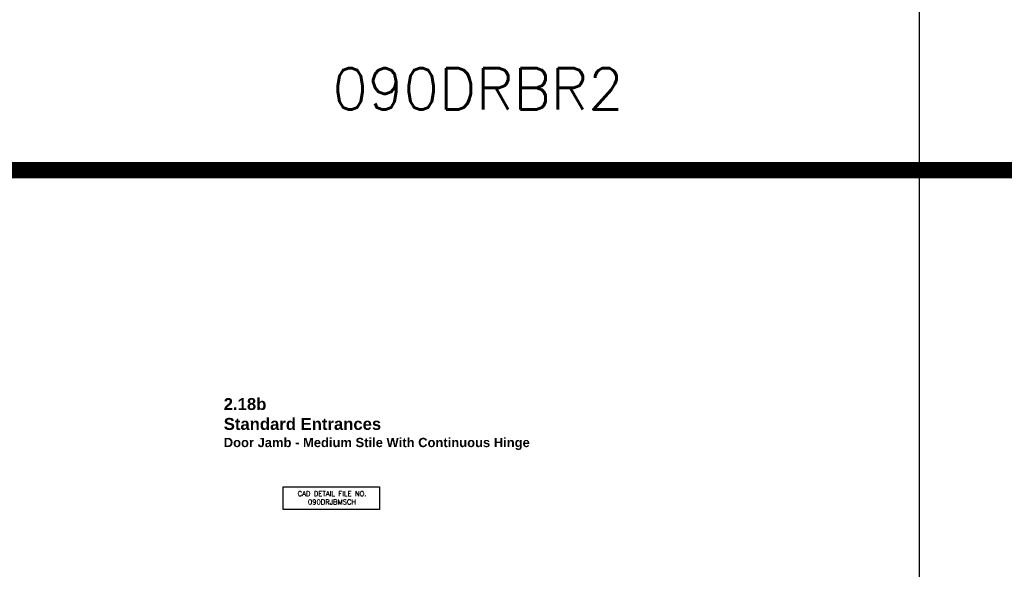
# Model space of a CAD drawing. Extents: x 0 to 123, y 0 to 90.
# Tile 18 of 59: x 15 to 30, y 69 to 77. Entities that reach past the tile are written whole.
import ezdxf

# ---------------------------------------------------------------- set-up
doc = ezdxf.new("R2010")
doc.units = 0
doc.header["$MEASUREMENT"] = 0
doc.layers.add('R-ANNO-TEXT', color=6, linetype='CONTINUOUS')
doc.layers.add('TITLE', color=7, linetype='CONTINUOUS')
doc.styles.get("Standard").update_dxf_attribs({"font": 'simplex'})

msp = doc.modelspace()

# ---------------------------------------------------------------- linework, layer by layer
at = {"layer": 'R-ANNO-TEXT'}
msp.add_lwpolyline([(18.9560051, 70.0994057), (20.407485, 70.0994057), (20.407485, 69.7573429), (18.9560051, 69.7573429)], close=True, dxfattribs=at)
at = {"layer": 'TITLE'}
msp.add_line((28.5517256, 89.8789502), (28.5517256, 14.8789502), dxfattribs=at)
at = {"layer": 'TITLE', "const_width": 0.25}
msp.add_lwpolyline([(0.25, 74.8789502), (122.9080005, 74.8789502)], dxfattribs=at)

# ---------------------------------------------------------------- texts
at = {"layer": 'R-ANNO-TEXT', "insert": (19.6926873, 70.033823), "char_height": 0.075, "width": 1.875, "attachment_point": 2}
msp.add_mtext('CAD DETAIL FILE NO.\\P090DRJBMSCH', dxfattribs=at)
at = {"layer": 'TITLE'}
msp.add_text('090DRBR2', height=0.625, dxfattribs=at).set_placement((19.6984119, 75.7949808))
at = {"layer": 'TITLE', "insert": (18.0588758, 71.4385845, 6.2106922), "char_height": 0.18, "width": 7.44, "attachment_point": 1}
msp.add_mtext('{\\fArial|b1|i0|c0|p34;2.18b\\PStandard Entrances\\P\\H0.7778x;Door Jamb - Medium Stile With Continuous Hinge}', dxfattribs=at)

doc.saveas('drawing.dxf')
